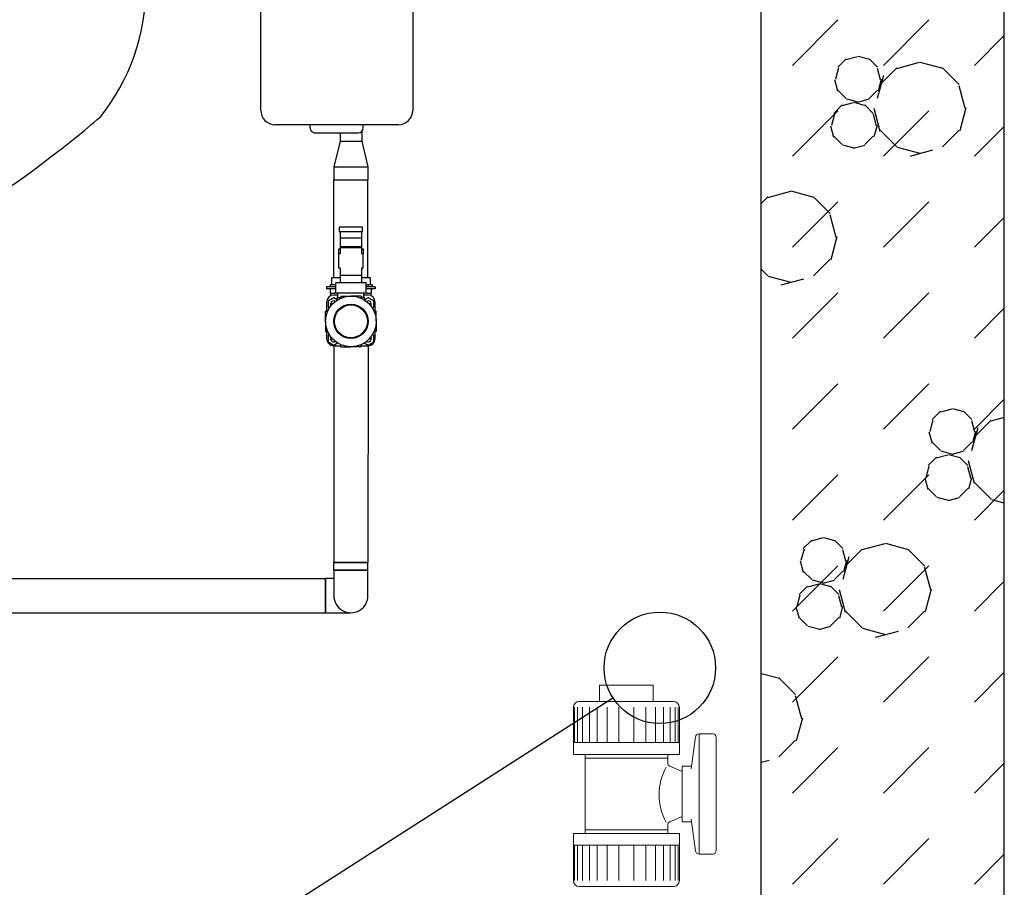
# Model space of a CAD drawing. Header units: millimetres. Extents: x 226749 to 325316, y -44191 to 40236.
# Tile 150 of 164: x 294616 to 295588, y 11723 to 12580. Entities that reach past the tile are written whole.
import ezdxf

# ---------------------------------------------------------------- set-up
doc = ezdxf.new("R2010")
doc.units = ezdxf.units.MM
doc.header["$LTSCALE"] = 100
for name, color, linetype in [('FUNDAMENTY', 6, 'Continuous'), ('K_URZĄDZENIA', 4, 'Continuous'), ('KANALIZACJA', 6, 'Continuous')]:
    doc.layers.add(name, color=color, linetype=linetype)

# ---------------------------------------------------------------- blocks, each defined once
blk = doc.blocks.new('ZBIORNIK_RZUT')
at = {"layer": 'K_URZĄDZENIA'}
for p, q in [((149546.93, 97399.43), (149683.93, 97399.43)), ((149697.93, 97385.43), (149697.93, 97263.43)), ((149858.09, 97362.43), (149860.09, 97362.43)), ((149858.09, 97362.43), (149858.09, 97353.43)), ((149860.09, 97362.43), (149860.09, 97353.43)), ((149871.91, 97360.95), (149868.71, 97355.4)), ((149878.33, 97360.95), (149871.91, 97360.95)), ((149882.09, 97362.43), (149873.09, 97362.43)), ((149879.03, 97359.74), (149878.33, 97360.95)), ((149891.99, 97363.43), (149882.09, 97363.43)), ((149882.09, 97363.43), (149882.09, 97361.34)), ((149892.19, 97363.43), (149902.09, 97363.43)), ((149902.09, 97363.43), (149902.09, 97361.34)), ((149909.09, 97362.43), (149902.09, 97362.43)), ((149905.86, 97360.95), (149905.16, 97359.74)), ((149912.27, 97360.95), (149905.86, 97360.95)), ((149915.48, 97355.4), (149912.27, 97360.95)), ((149714.08, 97349.08), (149739.58, 97355.28)), ((149739.58, 97321.58), (149739.58, 97355.28)), ((149739.58, 97355.28), (149752.33, 97355.28)), ((149752.33, 97321.58), (149752.33, 97355.28)), ((149752.33, 97321.58), (149752.33, 97355.28)), ((149849.09, 97355.28), (149752.33, 97355.28)), ((149849.09, 97357.53), (149849.09, 97349.03)), ((149849.09, 97357.53), (149855.59, 97357.53)), ((149853.59, 97323.43), (149853.59, 97353.43)), ((149864.09, 97353.43), (149853.59, 97353.43)), ((149855.59, 97355.35), (149855.59, 97359.57)), ((149855.59, 97359.57), (149858.09, 97359.57)), ((149855.59, 97353.43), (149855.59, 97355.35)), ((149855.59, 97355.35), (149858.09, 97355.35)), ((149860.09, 97358.43), (149864.09, 97358.43)), ((149864.09, 97354.43), (149864.09, 97358.43)), ((149866.77, 97358.43), (149864.09, 97358.43)), ((149864.09, 97354.43), (149864.09, 97353.43)), ((149864.09, 97353.43), (149864.09, 97323.43)), ((149868.59, 97351.28), (149864.09, 97351.28)), ((149866.09, 97355.43), (149866.09, 97351.28)), ((149871.05, 97351.93), (149868.59, 97351.93)), ((149868.59, 97351.93), (149868.59, 97348.48)), ((149868.71, 97355.4), (149870.71, 97351.93)), ((149913.31, 97351.65), (149915.48, 97355.4)), ((149916.09, 97355.43), (150130.09, 97355.28)), ((149916.09, 97348.43), (149916.09, 97355.43)), ((150130.09, 97355.28), (150130.09, 97321.58)), ((150130.09, 97321.58), (150130.09, 97355.28)), ((150137.84, 97355.28), (150130.09, 97355.28)), ((150137.84, 97355.28), (150137.84, 97321.58)), ((150162.84, 97355.28), (150137.84, 97355.28)), ((150137.84, 97321.58), (150137.84, 97355.28)), ((149700.93, 97350.68), (149697.93, 97350.68)), ((149704.6, 97349.08), (149714.08, 97349.08)), ((149705.93, 97303.18), (149705.93, 97345.68)), ((149714.08, 97327.78), (149714.08, 97349.08)), ((149803.44, 97349.93), (149798.94, 97349.93)), ((149798.94, 97349.93), (149798.94, 97326.93)), ((149803.44, 97326.93), (149803.44, 97349.93)), ((149803.44, 97348.93), (149809.95, 97348.93)), ((149809.95, 97348.93), (149818.43, 97348.93)), ((149809.95, 97348.93), (149809.95, 97327.93)), ((149818.43, 97348.93), (149819.49, 97348.93)), ((149818.43, 97348.93), (149818.43, 97327.93)), ((149819.49, 97348.93), (149825.5, 97348.93)), ((149819.49, 97348.93), (149819.49, 97327.93)), ((149820.55, 97348.93), (149820.55, 97350.43)), ((149820.55, 97350.43), (149825.5, 97350.43)), ((149825.5, 97350.43), (149825.5, 97348.93)), ((149839.65, 97350.43), (149825.5, 97350.43)), ((149839.65, 97350.43), (149839.65, 97348.93)), ((149839.65, 97348.93), (149846.72, 97348.93)), ((149846.72, 97348.93), (149846.72, 97327.93)), ((149846.72, 97348.93), (149853.59, 97348.93)), ((149849.09, 97349.03), (149853.59, 97349.03)), ((149867.09, 97348.43), (149867.09, 97338.43)), ((149867.09, 97348.43), (149869.18, 97348.43)), ((149869.2, 97348.48), (149868.59, 97348.48)), ((149917.09, 97348.43), (149915, 97348.43)), ((149917.09, 97348.43), (149917.09, 97338.43)), ((149867.09, 97328.43), (149867.09, 97338.43)), ((149917.09, 97328.43), (149917.09, 97338.43)), ((150179.69, 97313.43), (150179.69, 97338.43)), ((149705.93, 97327.78), (149714.08, 97327.78)), ((149714.08, 97327.78), (149739.58, 97321.58)), ((149798.94, 97326.93), (149803.44, 97326.93)), ((149803.44, 97327.93), (149809.95, 97327.93)), ((149809.95, 97327.93), (149818.43, 97327.93)), ((149818.43, 97327.93), (149819.49, 97327.93)), ((149819.49, 97327.93), (149825.5, 97327.93)), ((149820.55, 97326.43), (149820.55, 97327.93)), ((149825.5, 97326.43), (149820.55, 97326.43)), ((149825.5, 97327.93), (149825.5, 97326.43)), ((149839.65, 97326.43), (149825.5, 97326.43)), ((149839.65, 97327.93), (149846.72, 97327.93)), ((149839.65, 97327.93), (149839.65, 97326.43)), ((149846.72, 97327.93), (149853.59, 97327.93)), ((149849.09, 97327.83), (149849.09, 97319.33)), ((149849.09, 97327.83), (149853.59, 97327.83)), ((149864.09, 97323.43), (149853.59, 97323.43)), ((149855.59, 97318.03), (149855.59, 97323.43)), ((149858.09, 97323.43), (149858.09, 97314.43)), ((149860.09, 97323.43), (149860.09, 97314.43)), ((149868.59, 97325.58), (149864.09, 97325.58)), ((149864.09, 97323.43), (149864.09, 97322.43)), ((149864.09, 97318.43), (149864.09, 97322.43)), ((149866.09, 97325.58), (149866.09, 97321.43)), ((149867.09, 97328.43), (149869.18, 97328.43)), ((149868.59, 97324.93), (149868.59, 97328.37)), ((149869.2, 97328.37), (149868.59, 97328.37)), ((149871.05, 97324.93), (149868.59, 97324.93)), ((149870.71, 97324.93), (149868.71, 97321.46)), ((149915.48, 97321.46), (149913.31, 97325.21)), ((149917.09, 97328.43), (149915, 97328.43)), ((149916.09, 97321.43), (149916.09, 97328.43)), ((149739.58, 97321.58), (149752.33, 97321.58)), ((149849.09, 97321.58), (149752.33, 97321.58)), ((149849.09, 97319.33), (149855.59, 97319.33)), ((149855.59, 97318.03), (149858.09, 97318.03)), ((149858.09, 97314.43), (149860.09, 97314.43)), ((149864.09, 97318.43), (149860.09, 97318.43)), ((149864.09, 97318.43), (149866.77, 97318.43)), ((149868.71, 97321.46), (149871.91, 97315.9)), ((149871.91, 97315.9), (149878.33, 97315.9)), ((149873.09, 97314.43), (149882.09, 97314.43)), ((149878.33, 97315.9), (149879.03, 97317.11)), ((149882.09, 97313.43), (149882.09, 97315.52)), ((149892.09, 97313.43), (149882.09, 97313.43)), ((149892.09, 97313.43), (149902.09, 97313.43)), ((149902.09, 97313.43), (149902.09, 97315.52)), ((149902.09, 97314.43), (149909.09, 97314.43)), ((149905.16, 97317.11), (149905.86, 97315.9)), ((149905.86, 97315.9), (149912.27, 97315.9)), ((149912.27, 97315.9), (149915.48, 97321.46)), ((149916.09, 97321.43), (150130.09, 97321.58)), ((150137.84, 97321.58), (150130.09, 97321.58)), ((150137.84, 97321.58), (150162.84, 97321.58)), ((150145.99, 97321.58), (150145.99, 97313.43)), ((150179.69, 97313.43), (150145.99, 97313.43)), ((150145.99, 97313.43), (150179.69, 97313.43)), ((150145.99, 96569.56), (150145.99, 97313.43)), ((150179.69, 96569.56), (150179.69, 97313.43)), ((149700.93, 97298.18), (149697.93, 97298.18)), ((149683.93, 97249.43), (149546.93, 97249.43))]:
    blk.add_line(p, q, dxfattribs=at)
for radius in [25, 17, 16.23]:
    blk.add_circle((149892.09, 97338.43), radius, dxfattribs=at)
for centre, radius, start, end in [((149683.93, 97385.43), 14, 0, 90), ((149873.09, 97355.43), 7, 90, 180), ((149909.09, 97355.43), 7, 0, 90), ((149875.12, 97355.4), 3.17, 59.79589, 210.20411), ((149909.06, 97355.4), 3.17, 329.79589, 120.20411), ((150162.84, 97338.43), 16.85, 270, 90), ((150162.84, 97338.43), 16.85, 270, 90), ((149700.93, 97345.68), 5, 0, 90), ((149875.12, 97321.46), 3.17, 149.79589, 300.20411), ((149909.06, 97321.46), 3.18, 239.79589, 30.20411), ((149873.09, 97321.43), 7, 180, 270), ((149909.09, 97321.43), 7, 270, 0), ((149700.93, 97303.18), 5, 270, 0), ((149683.93, 97263.43), 14, 270, 0), ((149562.76, 96932.78), 203.18, 51.21165, 90), ((149131.07, 96598.83), 744.87, 36.27053, 41.37327), ((149210.4, 96626.13), 665.23, 359.03151, 38.41702)]:
    blk.add_arc(centre, radius, start, end, dxfattribs=at)

msp = doc.modelspace()

# ---------------------------------------------------------------- linework, layer by layer
for p, q in [((295588.43, 1660), (295588.43, 16380)), ((295348.43, 1900), (295348.43, 16140)), ((295379.26, 12534.73), (295424.16, 12579.63)), ((295469.06, 12534.73), (295513.96, 12579.63)), ((295558.86, 12534.73), (295588.43, 12564.3)), ((295432.37, 12541.1), (295424.14, 12532.87)), ((295443.37, 12543.2), (295432.12, 12540.19)), ((295455.54, 12540.42), (295444.29, 12543.44)), ((295463.11, 12532.87), (295454.87, 12541.1)), ((295424.8, 12532.19), (295421.79, 12520.94)), ((295462.85, 12531.95), (295465.87, 12520.7)), ((295482.3, 12532.31), (295465.83, 12515.83)), ((295504.55, 12537.42), (295482.05, 12531.39)), ((295527.97, 12531.63), (295505.47, 12537.66)), ((295543.77, 12515.83), (295527.3, 12532.31)), ((295420.87, 12520.7), (295423.88, 12509.45)), ((295469.02, 12524.59), (295462.99, 12502.09)), ((295466.79, 12520.94), (295463.77, 12509.69)), ((295432.37, 12502.13), (295424.14, 12510.37)), ((295463.11, 12510.37), (295454.87, 12502.13)), ((295543.52, 12514.92), (295549.55, 12492.42)), ((295444.29, 12498.44), (295433.04, 12501.45)), ((295454.62, 12501.21), (295443.37, 12498.2)), ((295379.26, 12444.93), (295424.16, 12489.83)), ((295428.39, 12495.6), (295420.15, 12487.36)), ((295439.39, 12497.69), (295428.14, 12494.68)), ((295451.56, 12494.92), (295440.31, 12497.93)), ((295459.13, 12487.36), (295450.89, 12495.6)), ((295459.55, 12492.42), (295465.58, 12469.92)), ((295469.06, 12444.93), (295513.96, 12489.83)), ((295550.47, 12492.66), (295544.44, 12470.16)), ((295420.82, 12486.68), (295417.81, 12475.43)), ((295458.87, 12486.44), (295461.89, 12475.19)), ((295416.89, 12475.19), (295419.9, 12463.94)), ((295462.81, 12475.43), (295459.79, 12464.18)), ((295482.3, 12454.36), (295465.83, 12470.84)), ((295543.77, 12470.84), (295527.3, 12454.36)), ((295558.86, 12444.93), (295588.43, 12474.5)), ((295428.39, 12456.62), (295420.15, 12464.86)), ((295459.13, 12464.86), (295450.89, 12456.62)), ((295440.31, 12452.93), (295429.06, 12455.95)), ((295450.64, 12455.71), (295439.39, 12452.69)), ((295505.47, 12447.66), (295482.97, 12453.69)), ((295517.61, 12450.92), (295495.11, 12444.89)), ((295355.02, 12405.03), (295348.43, 12398.44)), ((295377.27, 12410.14), (295354.77, 12404.11)), ((295400.69, 12404.35), (295378.19, 12410.38)), ((295416.49, 12388.56), (295400.02, 12405.03)), ((295379.26, 12355.13), (295424.16, 12400.03)), ((295469.06, 12355.13), (295513.96, 12400.03)), ((295416.24, 12387.64), (295422.27, 12365.14)), ((295558.86, 12355.13), (295588.43, 12384.7)), ((295423.19, 12365.38), (295417.16, 12342.88)), ((295416.49, 12343.56), (295400.02, 12327.08)), ((295355.02, 12327.08), (295348.43, 12333.67)), ((295378.19, 12320.38), (295355.69, 12326.41)), ((295390.34, 12323.64), (295367.84, 12317.61)), ((295379.26, 12265.32), (295424.16, 12310.22)), ((295469.06, 12265.32), (295513.96, 12310.22)), ((295558.86, 12265.32), (295588.43, 12294.89)), ((295379.26, 12175.52), (295424.16, 12220.42)), ((295469.06, 12175.52), (295513.96, 12220.42)), ((295558.86, 12175.52), (295588.43, 12205.09)), ((295525.55, 12193.37), (295517.31, 12185.13)), ((295536.54, 12195.47), (295525.29, 12192.45)), ((295548.71, 12192.69), (295537.46, 12195.71)), ((295556.28, 12185.13), (295548.05, 12193.37)), ((295517.98, 12184.46), (295514.96, 12173.21)), ((295556.03, 12184.22), (295559.04, 12172.97)), ((295575.47, 12184.57), (295559, 12168.1)), ((295588.43, 12187.2), (295575.22, 12183.66)), ((295514.04, 12172.97), (295517.06, 12161.72)), ((295562.2, 12176.86), (295556.17, 12154.36)), ((295559.96, 12173.21), (295556.95, 12161.96)), ((295525.55, 12154.4), (295517.31, 12162.63)), ((295556.28, 12162.63), (295548.05, 12154.4)), ((295532.56, 12149.96), (295521.31, 12146.95)), ((295537.46, 12150.71), (295526.21, 12153.72)), ((295544.73, 12147.19), (295533.48, 12150.2)), ((295547.79, 12153.48), (295536.54, 12150.47)), ((295521.56, 12147.86), (295513.33, 12139.63)), ((295552.3, 12139.63), (295544.07, 12147.86)), ((295552.72, 12144.69), (295558.75, 12122.19)), ((295379.26, 12085.72), (295424.16, 12130.62)), ((295469.06, 12085.72), (295513.96, 12130.62)), ((295514, 12138.95), (295510.98, 12127.7)), ((295552.05, 12138.71), (295555.06, 12127.46)), ((295510.06, 12127.46), (295513.08, 12116.21)), ((295555.98, 12127.7), (295552.97, 12116.45)), ((295575.47, 12106.63), (295559, 12123.1)), ((295521.57, 12108.89), (295513.33, 12117.13)), ((295552.3, 12117.13), (295544.06, 12108.89)), ((295558.86, 12085.72), (295588.43, 12115.29)), ((295533.48, 12105.2), (295522.23, 12108.21)), ((295543.81, 12107.97), (295532.56, 12104.96)), ((295588.43, 12102.66), (295576.14, 12105.95)), ((295588.43, 12097.2), (295588.29, 12097.16)), ((295398.27, 12066.09), (295390.03, 12057.85)), ((295409.27, 12068.19), (295398.02, 12065.17)), ((295421.43, 12065.41), (295410.18, 12068.43)), ((295429, 12057.85), (295420.77, 12066.09)), ((295470.44, 12062.41), (295447.94, 12056.38)), ((295493.86, 12056.62), (295471.36, 12062.65)), ((295390.7, 12057.18), (295387.68, 12045.93)), ((295428.75, 12056.94), (295431.76, 12045.69)), ((295448.2, 12057.29), (295431.72, 12040.82)), ((295509.67, 12040.82), (295493.19, 12057.29)), ((295386.76, 12045.69), (295389.78, 12034.44)), ((295434.92, 12049.58), (295428.89, 12027.08)), ((295432.69, 12045.93), (295429.67, 12034.68)), ((295379.26, 11995.92), (295424.16, 12040.82)), ((295398.27, 12027.12), (295390.03, 12035.35)), ((295429, 12035.35), (295420.77, 12027.12)), ((295469.06, 11995.92), (295513.96, 12040.82)), ((295509.41, 12039.91), (295515.44, 12017.41)), ((295410.18, 12023.43), (295398.93, 12026.44)), ((295420.52, 12026.2), (295409.26, 12023.19)), ((295558.86, 11995.92), (295588.43, 12025.49)), ((295394.29, 12020.58), (295386.05, 12012.35)), ((295405.28, 12022.68), (295394.03, 12019.67)), ((295417.45, 12019.91), (295406.2, 12022.92)), ((295425.02, 12012.35), (295416.79, 12020.58)), ((295425.44, 12017.41), (295431.47, 11994.91)), ((295516.36, 12017.64), (295510.33, 11995.14)), ((295386.72, 12011.67), (295383.7, 12000.42)), ((295424.77, 12011.43), (295427.78, 12000.18)), ((295382.78, 12000.18), (295385.8, 11988.93)), ((295428.7, 12000.42), (295425.69, 11989.17)), ((295448.2, 11979.35), (295431.72, 11995.82)), ((295509.67, 11995.82), (295493.19, 11979.35)), ((295394.29, 11981.61), (295386.05, 11989.85)), ((295425.02, 11989.85), (295416.78, 11981.61)), ((295406.2, 11977.92), (295394.95, 11980.94)), ((295416.53, 11980.7), (295405.28, 11977.68)), ((295471.36, 11972.65), (295448.86, 11978.67)), ((295483.51, 11975.91), (295461.01, 11969.88)), ((295379.26, 11906.11), (295424.16, 11951.01)), ((295469.06, 11906.11), (295513.96, 11951.01)), ((295558.86, 11906.11), (295588.43, 11935.68)), ((295366.58, 11929.34), (295348.43, 11934.2)), ((295382.39, 11913.54), (295365.92, 11930.01)), ((295382.13, 11912.63), (295388.16, 11890.13)), ((295389.08, 11890.37), (295383.05, 11867.87)), ((295382.39, 11868.54), (295365.92, 11852.07)), ((295379.26, 11816.31), (295424.16, 11861.21)), ((295469.06, 11816.31), (295513.96, 11861.21)), ((295356.23, 11848.63), (295348.43, 11846.54)), ((295558.86, 11816.31), (295588.43, 11845.88)), ((295379.26, 11726.51), (295424.16, 11771.41)), ((295469.06, 11726.51), (295513.96, 11771.41)), ((295558.86, 11726.51), (295588.43, 11756.08))]:
    msp.add_line(p, q)
at = {"ltscale": 6}
for p, q in [((295588.43, 1660), (295588.43, 16380)), ((295348.43, 1900), (295348.43, 16140))]:
    msp.add_line(p, q, dxfattribs=at)
at = {"color": 0, "lineweight": 9}
for p, q in [((295188.74, 11922.81), (295188.74, 11906.84)), ((295241.95, 11922.81), (295188.74, 11922.81)), ((295188.74, 11922.81), (295188.74, 11906.84)), ((295188.86, 11922.81), (295241.84, 11922.81)), ((295241.84, 11922.81), (295188.86, 11922.81)), ((295193.17, 11922.81), (295237.52, 11922.81)), ((295193.17, 11922.81), (295237.52, 11922.81)), ((295193.17, 11922.81), (295237.52, 11922.81)), ((295193.17, 11922.81), (295237.52, 11922.81)), ((295241.95, 11906.84), (295241.95, 11922.81)), ((295241.95, 11906.84), (295241.95, 11922.81)), ((295215.35, 11906.84), (295168.16, 11906.84)), ((295215.35, 11906.84), (295168.16, 11906.84)), ((295168.83, 11906.84), (295215.35, 11906.84)), ((295168.83, 11906.84), (295215.35, 11906.84)), ((295215.35, 11906.84), (295173.22, 11906.84)), ((295215.35, 11906.84), (295173.22, 11906.84)), ((295215.35, 11906.84), (295241.95, 11906.84)), ((295261.86, 11906.84), (295215.35, 11906.84)), ((295261.86, 11906.84), (295215.35, 11906.84)), ((295215.35, 11906.84), (295241.95, 11906.84)), ((295163.02, 11866.14), (295163.02, 11901.03)), ((295163.02, 11866.14), (295163.02, 11901.03)), ((295164.28, 11901.03), (295164.28, 11866.14)), ((295164.28, 11901.03), (295164.28, 11866.14)), ((295167.19, 11866.14), (295167.19, 11901.03)), ((295167.19, 11866.14), (295167.19, 11901.03)), ((295172.04, 11901.03), (295172.04, 11866.14)), ((295172.04, 11901.03), (295172.04, 11866.14)), ((295178.82, 11866.14), (295178.82, 11901.03)), ((295178.82, 11866.14), (295178.82, 11901.03)), ((295186.57, 11901.03), (295186.57, 11866.14)), ((295186.57, 11901.03), (295186.57, 11866.14)), ((295196.26, 11866.14), (295196.26, 11901.03)), ((295196.26, 11866.14), (295196.26, 11901.03)), ((295207.89, 11901.03), (295207.89, 11866.14)), ((295207.89, 11901.03), (295207.89, 11866.14)), ((295222.8, 11901.03), (295222.8, 11866.14)), ((295222.8, 11901.03), (295222.8, 11866.14)), ((295234.43, 11866.14), (295234.43, 11901.03)), ((295234.43, 11866.14), (295234.43, 11901.03)), ((295244.12, 11901.03), (295244.12, 11866.14)), ((295244.12, 11901.03), (295244.12, 11866.14)), ((295251.87, 11866.14), (295251.87, 11901.03)), ((295251.87, 11866.14), (295251.87, 11901.03)), ((295258.66, 11901.03), (295258.66, 11866.14)), ((295258.66, 11901.03), (295258.66, 11866.14)), ((295263.5, 11866.14), (295263.5, 11901.03)), ((295263.5, 11866.14), (295263.5, 11901.03)), ((295266.41, 11901.03), (295266.41, 11866.14)), ((295266.41, 11901.03), (295266.41, 11866.14)), ((295267.67, 11866.14), (295267.67, 11901.03)), ((295267.67, 11866.14), (295267.67, 11901.03)), ((295279.47, 11840.35), (295283.67, 11871.84)), ((295279.47, 11840.35), (295283.67, 11871.84)), ((295287.19, 11842.98), (295287.19, 11874.91)), ((295287.19, 11842.98), (295287.19, 11874.91)), ((295287.19, 11874.91), (295300.49, 11874.91)), ((295287.19, 11874.91), (295300.49, 11874.91)), ((295304.04, 11871.37), (295304.04, 11815.49)), ((295304.04, 11871.37), (295304.04, 11815.49)), ((295163.02, 11866.14), (295163.02, 11854.52)), ((295163.02, 11866.14), (295163.02, 11854.52)), ((295196.72, 11866.14), (295164.28, 11866.14)), ((295196.72, 11866.14), (295164.28, 11866.14)), ((295233.98, 11866.14), (295196.72, 11866.14)), ((295233.98, 11866.14), (295196.72, 11866.14)), ((295267.67, 11866.14), (295233.98, 11866.14)), ((295267.67, 11866.14), (295233.98, 11866.14)), ((295267.67, 11866.14), (295267.67, 11854.52)), ((295267.67, 11866.14), (295267.67, 11854.52)), ((295163.02, 11854.52), (295195.7, 11854.52)), ((295163.02, 11854.52), (295195.7, 11854.52)), ((295174.55, 11854.52), (295174.55, 11815.49)), ((295174.55, 11854.52), (295174.55, 11815.49)), ((295174.55, 11850.85), (295195.38, 11850.85)), ((295174.55, 11850.85), (295195.38, 11850.85)), ((295176.35, 11854.52), (295195.7, 11854.52)), ((295176.35, 11854.52), (295195.7, 11854.52)), ((295176.59, 11854.52), (295195.7, 11854.52)), ((295176.59, 11854.52), (295195.7, 11854.52)), ((295181.44, 11854.52), (295195.7, 11854.52)), ((295181.44, 11854.52), (295195.7, 11854.52)), ((295235.31, 11850.85), (295195.38, 11850.85)), ((295235.31, 11850.85), (295195.38, 11850.85)), ((295234.99, 11854.52), (295195.7, 11854.52)), ((295234.99, 11854.52), (295195.7, 11854.52)), ((295234.99, 11854.52), (295254.11, 11854.52)), ((295234.99, 11854.52), (295254.34, 11854.52)), ((295234.99, 11854.52), (295249.25, 11854.52)), ((295234.99, 11854.52), (295256.15, 11854.52)), ((295267.67, 11854.52), (295234.99, 11854.52)), ((295267.67, 11854.52), (295234.99, 11854.52)), ((295234.99, 11854.52), (295256.15, 11854.52)), ((295234.99, 11854.52), (295249.25, 11854.52)), ((295234.99, 11854.52), (295254.34, 11854.52)), ((295234.99, 11854.52), (295254.11, 11854.52)), ((295256.15, 11850.85), (295235.31, 11850.85)), ((295256.15, 11850.85), (295235.31, 11850.85)), ((295256.15, 11854.52), (295256.15, 11846.3)), ((295256.15, 11854.52), (295256.15, 11846.3)), ((295270.34, 11837.66), (295258.25, 11843.06)), ((295270.34, 11837.66), (295258.25, 11843.06)), ((295270.34, 11842.98), (295279.82, 11842.98)), ((295270.34, 11837.66), (295270.34, 11842.98)), ((295270.34, 11837.66), (295270.34, 11842.98)), ((295270.34, 11842.98), (295279.82, 11842.98)), ((295287.19, 11842.98), (295287.19, 11815.49)), ((295287.19, 11842.98), (295287.19, 11815.49)), ((295270.34, 11837.66), (295270.34, 11815.49)), ((295270.34, 11837.66), (295270.34, 11815.49)), ((295174.55, 11776.46), (295174.55, 11815.49)), ((295174.55, 11776.46), (295174.55, 11815.49)), ((295270.34, 11793.32), (295270.34, 11815.49)), ((295270.34, 11793.32), (295270.34, 11815.49)), ((295287.19, 11787.99), (295287.19, 11815.49)), ((295287.19, 11787.99), (295287.19, 11815.49)), ((295304.04, 11759.61), (295304.04, 11815.49)), ((295304.04, 11759.61), (295304.04, 11815.49)), ((295270.34, 11793.32), (295258.25, 11787.92)), ((295270.34, 11793.32), (295258.25, 11787.92)), ((295270.34, 11793.32), (295270.34, 11787.99)), ((295270.34, 11793.32), (295270.34, 11787.99)), ((295279.47, 11790.62), (295283.67, 11759.14)), ((295279.47, 11790.62), (295283.67, 11759.14)), ((295174.55, 11780.13), (295195.38, 11780.13)), ((295174.55, 11780.13), (295195.38, 11780.13)), ((295235.31, 11780.13), (295195.38, 11780.13)), ((295235.31, 11780.13), (295195.38, 11780.13)), ((295256.15, 11780.13), (295235.31, 11780.13)), ((295256.15, 11780.13), (295235.31, 11780.13)), ((295256.15, 11776.46), (295256.15, 11784.68)), ((295256.15, 11776.46), (295256.15, 11784.68)), ((295256.15, 11776.46), (295256.15, 11784.68)), ((295256.15, 11776.46), (295256.15, 11784.68)), ((295270.34, 11787.99), (295279.82, 11787.99)), ((295270.34, 11787.99), (295279.82, 11787.99)), ((295287.19, 11787.99), (295287.19, 11756.06)), ((295287.19, 11787.99), (295287.19, 11756.06)), ((295163.02, 11776.46), (295195.7, 11776.46)), ((295163.02, 11764.84), (295163.02, 11776.46)), ((295163.02, 11764.84), (295163.02, 11776.46)), ((295163.02, 11776.46), (295195.7, 11776.46)), ((295176.35, 11776.46), (295195.7, 11776.46)), ((295176.35, 11776.46), (295195.7, 11776.46)), ((295176.59, 11776.46), (295195.7, 11776.46)), ((295176.59, 11776.46), (295195.7, 11776.46)), ((295181.44, 11776.46), (295195.7, 11776.46)), ((295181.44, 11776.46), (295195.7, 11776.46)), ((295234.99, 11776.46), (295195.7, 11776.46)), ((295234.99, 11776.46), (295195.7, 11776.46)), ((295234.99, 11776.46), (295256.15, 11776.46)), ((295234.99, 11776.46), (295249.25, 11776.46)), ((295234.99, 11776.46), (295254.34, 11776.46)), ((295234.99, 11776.46), (295254.11, 11776.46)), ((295267.67, 11776.46), (295234.99, 11776.46)), ((295267.67, 11776.46), (295234.99, 11776.46)), ((295234.99, 11776.46), (295254.11, 11776.46)), ((295234.99, 11776.46), (295254.34, 11776.46)), ((295234.99, 11776.46), (295249.25, 11776.46)), ((295234.99, 11776.46), (295256.15, 11776.46)), ((295267.67, 11764.84), (295267.67, 11776.46)), ((295267.67, 11764.84), (295267.67, 11776.46)), ((295163.02, 11764.84), (295163.02, 11729.95)), ((295163.02, 11764.84), (295163.02, 11729.95)), ((295164.28, 11729.95), (295164.28, 11764.84)), ((295196.72, 11764.84), (295164.28, 11764.84)), ((295164.28, 11729.95), (295164.28, 11764.84)), ((295196.72, 11764.84), (295164.28, 11764.84)), ((295167.19, 11764.84), (295167.19, 11729.95)), ((295167.19, 11764.84), (295167.19, 11729.95)), ((295172.04, 11729.95), (295172.04, 11764.84)), ((295172.04, 11729.95), (295172.04, 11764.84)), ((295178.82, 11764.84), (295178.82, 11729.95)), ((295178.82, 11764.84), (295178.82, 11729.95)), ((295186.57, 11729.95), (295186.57, 11764.84)), ((295186.57, 11729.95), (295186.57, 11764.84)), ((295196.26, 11764.84), (295196.26, 11729.95)), ((295234.43, 11764.84), (295196.26, 11764.84)), ((295234.43, 11764.84), (295196.26, 11764.84)), ((295196.26, 11764.84), (295196.26, 11729.95)), ((295207.89, 11729.95), (295207.89, 11764.84)), ((295207.89, 11729.95), (295207.89, 11764.84)), ((295222.8, 11729.95), (295222.8, 11764.84)), ((295222.8, 11729.95), (295222.8, 11764.84)), ((295267.67, 11764.84), (295233.98, 11764.84)), ((295267.67, 11764.84), (295233.98, 11764.84)), ((295234.43, 11764.84), (295234.43, 11729.95)), ((295234.43, 11764.84), (295234.43, 11729.95)), ((295244.12, 11729.95), (295244.12, 11764.84)), ((295244.12, 11729.95), (295244.12, 11764.84)), ((295251.87, 11764.84), (295251.87, 11729.95)), ((295251.87, 11764.84), (295251.87, 11729.95)), ((295258.66, 11729.95), (295258.66, 11764.84)), ((295258.66, 11729.95), (295258.66, 11764.84)), ((295263.5, 11764.84), (295263.5, 11729.95)), ((295263.5, 11764.84), (295263.5, 11729.95)), ((295266.41, 11729.95), (295266.41, 11764.84)), ((295266.41, 11729.95), (295266.41, 11764.84)), ((295267.67, 11764.84), (295267.67, 11729.95)), ((295267.67, 11764.84), (295267.67, 11729.95)), ((295287.19, 11756.06), (295300.49, 11756.06)), ((295287.19, 11756.06), (295300.49, 11756.06)), ((295168.83, 11724.14), (295215.35, 11724.14)), ((295261.86, 11724.14), (295215.35, 11724.14))]:
    msp.add_line(p, q, dxfattribs=at)
for centre, radius, start, end in [((295168.83, 11901.03), 5.81, 90, 180), ((295168.83, 11901.03), 5.81, 90, 180), ((295261.86, 11901.03), 5.81, 0, 90), ((295261.86, 11901.03), 5.81, 0, 90), ((295287.19, 11871.37), 3.55, 90, 180), ((295287.19, 11871.37), 3.55, 90, 180), ((295300.49, 11871.37), 3.55, 0, 90), ((295300.49, 11871.37), 3.55, 0, 90), ((295303.61, 11814.71), 55.98, 150.78677, 209.21323), ((295303.61, 11814.71), 55.98, 150.78677, 209.21323), ((295259.69, 11846.3), 3.55, 180, 245.94554), ((295259.69, 11846.3), 3.55, 180, 245.94554), ((295259.69, 11784.68), 3.55, 114.05446, 180), ((295259.69, 11784.68), 3.55, 114.05446, 180), ((295287.19, 11759.61), 3.55, 180, 270), ((295287.19, 11759.61), 3.55, 180, 270), ((295300.49, 11759.61), 3.55, 270, 0), ((295300.49, 11759.61), 3.55, 270, 0), ((295168.83, 11729.95), 5.81, 180, 270), ((295168.83, 11729.95), 5.81, 180, 270), ((295261.86, 11729.95), 5.81, 270, 0), ((295261.86, 11729.95), 5.81, 270, 0)]:
    msp.add_arc(centre, radius, start, end, dxfattribs=at)
at = {"layer": 'FUNDAMENTY'}
msp.add_line((292294.57, 10049.53), (295202.11, 11910.35), dxfattribs=at)
at = {"layer": 'KANALIZACJA'}
msp.add_circle((295248.43, 11940), 55, dxfattribs=at)

# ---------------------------------------------------------------- block references
at = {"layer": 'K_URZĄDZENIA', "rotation": 270}
msp.add_blockref('ZBIORNIK_RZUT', (197605, 162174.1), dxfattribs=at)

doc.saveas('drawing.dxf')
